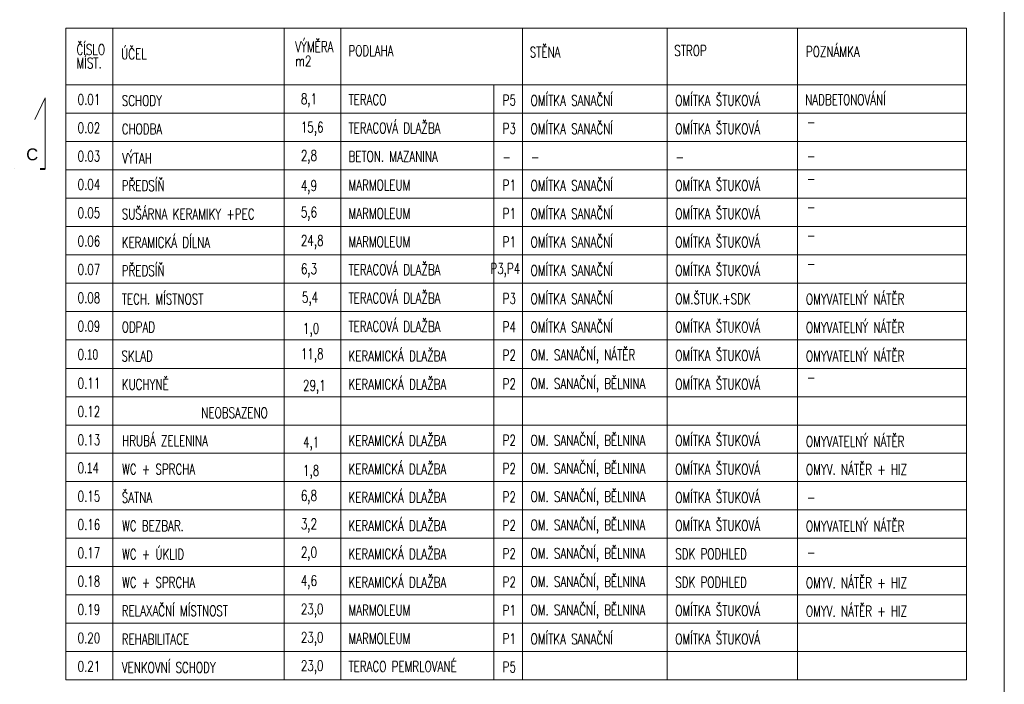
# Model space of a CAD drawing. Header units: millimetres. Extents: x -300958 to -108039, y 30118 to 292543.
# Tile 177 of 256: x -184154 to -173733, y 118963 to 125998. Entities that reach past the tile are written whole.
import ezdxf

# ---------------------------------------------------------------- set-up
doc = ezdxf.new("R2010")
doc.units = ezdxf.units.MM
doc.header["$MEASUREMENT"] = 0
doc.linetypes.add('DGN Style 4', pattern=[1094.119168, 546.717885, -273.358943, 0.683397, -273.358943])
for name, color, linetype, lineweight in [('legenda', 7, 'Continuous', 13), ('RAMECEK', 7, 'Continuous', 0), ('rez', 7, 'Continuous', 13)]:
    doc.layers.add(name, color=color, linetype=linetype, lineweight=lineweight)
doc.styles.add('GENERATED_STYLE_8', font='arial.ttf')
doc.styles.add('Style-Arial', font='arial.ttf')

# ---------------------------------------------------------------- blocks, each defined once
blk = doc.blocks.new('*U49')
at = {"layer": 'RAMECEK', "linetype": 'Continuous', "lineweight": 0, "flags": 128}
blk.add_lwpolyline([(-15750, -11138), (15750, -11138), (15750, 11137), (-15750, 11137)], close=True, dxfattribs=at)
blk = doc.blocks.new('*U48')
at = {"layer": 'rez', "linetype": 'DGN Style 4', "lineweight": 40}
blk.add_line((-376, 574), (-376, -574), dxfattribs=at)
at = {"layer": 'rez', "linetype": 'Continuous', "lineweight": 0, "flags": 128}
blk.add_lwpolyline([(-376, -574), (376, -574), (146, -464)], dxfattribs=at)

msp = doc.modelspace()

# ---------------------------------------------------------------- linework, layer by layer
at = {"layer": 'legenda', "linetype": 'Continuous', "lineweight": 0}
for p, q in [((-183666.4, 125909.8), (-174133.1, 125909.4)), ((-183666.4, 125909.8), (-183666.4, 119009.8)), ((-183167.2, 125909.9), (-183167.1, 119009.8)), ((-181354.7, 125909.4), (-181354.5, 119009.7)), ((-180755.5, 125909.5), (-180755.5, 119009.6)), ((-178833.6, 125909.6), (-178833.5, 119009.5)), ((-177302.6, 125909.7), (-177302.5, 119009.4)), ((-175921.6, 125909.8), (-175921.6, 119009.3)), ((-174133.1, 125909.8), (-174133.1, 119009.2)), ((-174133.1, 125309.2), (-183666.3, 125309.8)), ((-174133.1, 125309.2), (-183666.3, 125309.8)), ((-174133.1, 125309.2), (-183666.3, 125309.8)), ((-174133.1, 125309.2), (-183666.3, 125309.8)), ((-179135.1, 125309.1), (-179135.2, 119009.5)), ((-174133.1, 125009.2), (-183666.3, 125009.8)), ((-174133, 124709.2), (-183666.3, 124709.8)), ((-174133, 124409.2), (-183666.3, 124409.8)), ((-174133, 124109.2), (-183666.3, 124109.8)), ((-174133, 123809.2), (-183666.3, 123809.8)), ((-174133, 123509.2), (-183666.3, 123509.8)), ((-174133, 123209.2), (-183666.3, 123209.8)), ((-174132.9, 122909.2), (-183666.3, 122909.8)), ((-174132.9, 122609.2), (-183666.3, 122609.8)), ((-174132.9, 122305.6), (-183666.3, 122306.2)), ((-174132.9, 122005.6), (-183666.3, 122006.2)), ((-174132.9, 121705.6), (-183666.3, 121706.2)), ((-174132.9, 121409.2), (-183666.3, 121409.8)), ((-174133, 121109.2), (-183666.3, 121109.8)), ((-174133, 120809.2), (-183666.4, 120809.8)), ((-174133, 120509.2), (-183666.4, 120509.8)), ((-174133.1, 120209.2), (-183666.4, 120209.8)), ((-174133.1, 119909.2), (-183666.4, 119909.8)), ((-174133.1, 119609.2), (-183666.4, 119609.8)), ((-174133.1, 119309.2), (-183666.4, 119309.8)), ((-174133.1, 119009.2), (-183666.4, 119009.8))]:
    msp.add_line(p, q, dxfattribs=at)

# ---------------------------------------------------------------- block references
at = {"layer": 'RAMECEK', "linetype": 'Continuous', "lineweight": 0}
msp.add_blockref('*U49', (-189482.6, 123820), dxfattribs=at)
at = {"layer": 'rez', "linetype": 'DGN Style 4', "lineweight": 40, "rotation": 90}
msp.add_blockref('*U48', (-184458.7, 124796.1), dxfattribs=at)

# ---------------------------------------------------------------- texts
at = {"layer": 'legenda', "linetype": 'Continuous', "lineweight": 0, "char_height": 112, "attachment_point": 4, "rotation": 359.99091, "style": 'Style-Arial'}
for s, insert, line_spacing_factor in [('{\\Fromans|c0;\\W0.71429;VÝM\\Fromans|c238;Ě\\Fromans|c0;RA \\Pm2}', (-181237.6, 125636.2), 0.809677), ('{\\Fromans|c238;\\W0.71429;Č\\Fromans|c0;ÍSLO\\PMÍST.}', (-183553, 125610.7), 0.765173), ('{\\Fromans|c0;\\W0.71429;Ú\\Fromans|c238;Č\\Fromans|c0;EL}', (-183080.1, 125635.9), 0.809677), ('\\Fromans.shx;\\H1.000000x;\\W0.714286;PODLAHA', (-180674, 125669.1), 0.809677), ('{\\Fromans|c0;\\W0.71429;ST\\Fromans|c238;Ě\\Fromans|c0;NA}', (-178755.8, 125654.1), 0.809677), ('\\Fromans.shx;\\H1.000000x;\\W0.714286;STROP', (-177224.9, 125670.9), 0.809677), ('\\Fromans.shx;\\H1.000000x;\\W0.714286;POZNÁMKA', (-175831.6, 125660.2), 0.809677), ('{\\Fromans|c238;\\W0.71429;0\\Fromans|c0;.01}', (-183541.2, 125153.7), 0.809677), ('\\Fromans.shx;\\H1.000000x;\\W0.714290;SCHODY', (-183073.8, 125140.9), 0.809677), ('{\\Fromans|c238;\\W0.71429;8\\Fromans|c0;,\\Fromans|c238;1}', (-181178, 125143.6), 0.809677), ('{\\Fromans|c238;\\W0.71429;TERACO}', (-180674, 125151.2), 0.809677), ('{\\Fromans|c0;\\W0.71429;P\\Fromans|c238;5}', (-179042, 125145.9), 0.809677), ('{\\Fromans|c0;\\W0.71429;OMÍTKA \\Fromans|c238;SANAČNÍ}', (-178745.8, 125143.2), 0.809677), ('\\Fromans.shx;\\H1.000000x;\\W0.714286;OMÍTKA ŠTUKOVÁ', (-177215.3, 125143.1), 0.809677), ('{\\Fromans|c238;\\W0.71429;NADBETONOVÁNÍ}', (-175840.1, 125150.9), 0.809677), ('{\\Fromans|c238;\\W0.71429;0\\Fromans|c0;.02}', (-183541.2, 124853.7), 0.809677), ('\\Fromans.shx;\\H1.000000x;\\W0.714286;CHODBA', (-183073.8, 124840.9), 0.809677), ('{\\Fromans|c238;\\W0.71429;15\\Fromans|c0;,\\Fromans|c238;6}', (-181178, 124843.6), 0.809677), ('{\\Fromans|c238;\\W0.71429;TERACOVÁ DLAŽBA}', (-180674.1, 124851.2), 0.809677), ('{\\Fromans|c0;\\W0.71429;P\\Fromans|c238;3}', (-179042, 124846.3), 0.809677), ('{\\Fromans|c0;\\W0.71429;OMÍTKA \\Fromans|c238;SANAČNÍ}', (-178745.8, 124843.2), 0.809677), ('\\Fromans.shx;\\H1.000000x;\\W0.714286;OMÍTKA ŠTUKOVÁ', (-177215.3, 124843.1), 0.809677), ('\\Fromans.shx;\\H1.000000x;\\W0.714286;-', (-175821.4, 124915.1), 0.809677), ('{\\Fromans|c238;\\W0.71429;0\\Fromans|c0;.03}', (-183541.2, 124553.7), 0.809677), ('\\Fromans.shx;\\H1.000000x;\\W0.714290;VÝTAH', (-183070, 124530.3), 0.809677), ('{\\Fromans|c238;\\W0.71429;2\\Fromans|c0;,\\Fromans|c238;8}', (-181178, 124544), 0.809677), ('{\\Fromans|c238;\\W0.71429;BETON. MAZANINA}', (-180673.9, 124551.2), 0.809677), ('\\Fromans.shx;\\H1.000000x;\\W0.714286;-', (-175821.4, 124555.4), 0.809677), ('\\Fromans.shx;\\H1.000000x;\\W0.714286;-', (-179043.5, 124542.8), 0.809677), ('\\Fromans.shx;\\H1.000000x;\\W0.714286;-', (-178742, 124542.8), 0.809677), ('\\Fromans.shx;\\H1.000000x;\\W0.714286;-', (-177211, 124542.8), 0.809677), ('{\\Fromans|c238;\\W0.71429;PŘEDSÍŇ}', (-183073.8, 124240.9), 0.809677), ('{\\Fromans|c0;\\W0.71429;OMÍTKA \\Fromans|c238;SANAČNÍ}', (-178745.8, 124243.2), 0.809677), ('\\Fromans.shx;\\H1.000000x;\\W0.714286;OMÍTKA ŠTUKOVÁ', (-177215.3, 124243.1), 0.809677), ('{\\Fromans|c238;\\W0.71429;0\\Fromans|c0;.04}', (-183541.2, 124253.7), 0.809677), ('{\\Fromans|c238;\\W0.71429;4\\Fromans|c0;,\\Fromans|c238;9}', (-181178, 124225), 0.809677), ('{\\Fromans|c238;\\W0.71429;MARMOLEUM}', (-180673.7, 124247.6), 0.809677), ('{\\Fromans|c0;\\W0.71429;P\\Fromans|c238;1}', (-179042, 124246.3), 0.809677), ('\\Fromans.shx;\\H1.000000x;\\W0.714286;-', (-175821.4, 124315.1), 0.809677), ('{\\Fromans|c238;\\W0.71429;SUŠÁRNA KERAMIKY +PEC}', (-183073.8, 123940.9), 0.809677), ('{\\Fromans|c0;\\W0.71429;OMÍTKA \\Fromans|c238;SANAČNÍ}', (-178745.8, 123943.2), 0.809677), ('\\Fromans.shx;\\H1.000000x;\\W0.714286;OMÍTKA ŠTUKOVÁ', (-177215.3, 123943.1), 0.809677), ('{\\Fromans|c238;\\W0.71429;0\\Fromans|c0;.05}', (-183541.2, 123953.7), 0.809677), ('{\\Fromans|c238;\\W0.71429;5\\Fromans|c0;,\\Fromans|c238;6}', (-181177.9, 123943.6), 0.809677), ('{\\Fromans|c238;\\W0.71429;MARMOLEUM}', (-180673.7, 123947.6), 0.809677), ('{\\Fromans|c0;\\W0.71429;P\\Fromans|c238;1}', (-179042, 123946.3), 0.809677), ('\\Fromans.shx;\\H1.000000x;\\W0.714286;-', (-175821.5, 124015.1), 0.809677), ('{\\Fromans|c238;\\W0.71429;0\\Fromans|c0;.06}', (-183541.2, 123653.7), 0.809677), ('{\\Fromans|c238;\\W0.71429;KERAMICKÁ DÍLNA}', (-183073.9, 123640.9), 0.809677), ('{\\Fromans|c238;\\W0.71429;MARMOLEUM}', (-180673.8, 123647.6), 0.809677), ('{\\Fromans|c0;\\W0.71429;OMÍTKA \\Fromans|c238;SANAČNÍ}', (-178745.8, 123643.2), 0.809677), ('\\Fromans.shx;\\H1.000000x;\\W0.714286;OMÍTKA ŠTUKOVÁ', (-177215.3, 123643.1), 0.809677), ('\\Fromans.shx;\\H1.000000x;\\W0.714286;-', (-175821.5, 123715.1), 0.809677), ('{\\Fromans|c238;\\W0.71429;24\\Fromans|c0;,\\Fromans|c238;8}', (-181177.9, 123643.6), 0.809677), ('{\\Fromans|c0;\\W0.71429;P\\Fromans|c238;1}', (-179042, 123646.3), 0.809677), ('{\\Fromans|c238;\\W0.71429;0\\Fromans|c0;.07}', (-183541.2, 123353.7), 0.809677), ('{\\Fromans|c238;\\W0.71429;PŘEDSÍŇ}', (-183073.8, 123340.9), 0.809677), ('{\\Fromans|c238;\\W0.71429;6\\Fromans|c0;,\\Fromans|c238;3}', (-181177.9, 123343.6), 0.809677), ('{\\Fromans|c238;\\W0.71429;TERACOVÁ DLAŽBA}', (-180674, 123351.2), 0.809677), ('{\\Fromans|c0;\\W0.71429;P\\Fromans|c238;3,P4}', (-179172.2, 123346.3), 0.809677), ('{\\Fromans|c0;\\W0.71429;OMÍTKA \\Fromans|c238;SANAČNÍ}', (-178745.8, 123343.2), 0.809677), ('\\Fromans.shx;\\H1.000000x;\\W0.714286;OMÍTKA ŠTUKOVÁ', (-177215.3, 123343.1), 0.809677), ('\\Fromans.shx;\\H1.000000x;\\W0.714286;-', (-175821.5, 123415.1), 0.809677), ('{\\Fromans|c238;\\W0.71429;0\\Fromans|c0;.08}', (-183541.2, 123053.7), 0.809677), ('{\\Fromans|c238;\\W0.71429;TECH. \\Fromans|c0;MÍSTNOST}', (-183073.9, 123040.9), 0.809677), ('{\\Fromans|c238;\\W0.71429;5\\Fromans|c0;,\\Fromans|c238;4}', (-181166.5, 123043), 0.809677), ('{\\Fromans|c238;\\W0.71429;TERACOVÁ DLAŽBA}', (-180674, 123051.2), 0.809677), ('{\\Fromans|c0;\\W0.71429;P\\Fromans|c238;3}', (-179042.1, 123046.3), 0.809677), ('{\\Fromans|c0;\\W0.71429;OMÍTKA \\Fromans|c238;SANAČNÍ}', (-178745.8, 123043.2), 0.809677), ('{\\Fromans|c0;\\W0.71429;OM\\Fromans|c238;.\\Fromans|c0;ŠTUK\\Fromans|c238;.+SDK}', (-177215.3, 123043.1), 0.809677), ('{\\Fromans|c238;\\W0.71429;OMYVATELNÝ NÁTĚR}', (-175831.5, 123040.4), 0.809677), ('{\\Fromans|c238;\\W0.71429;0\\Fromans|c0;.09}', (-183541.2, 122753.7), 0.809677), ('{\\Fromans|c238;\\W0.71429;ODPAD}', (-183074, 122744.5), 0.809677), ('{\\Fromans|c238;\\W0.71429;1\\Fromans|c0;,\\Fromans|c238;0}', (-181155.1, 122713.3), 0.809677), ('{\\Fromans|c238;\\W0.71429;TERACOVÁ DLAŽBA}', (-180674.1, 122751.2), 0.809677), ('{\\Fromans|c0;\\W0.71429;P\\Fromans|c238;4}', (-179042.1, 122746.3), 0.809677), ('{\\Fromans|c0;\\W0.71429;OMÍTKA \\Fromans|c238;SANAČNÍ}', (-178745.8, 122743.2), 0.809677), ('\\Fromans.shx;\\H1.000000x;\\W0.714286;OMÍTKA ŠTUKOVÁ', (-177215.3, 122743.1), 0.809677), ('{\\Fromans|c238;\\W0.71429;OMYVATELNÝ NÁTĚR}', (-175831.5, 122740.4), 0.809677), ('{\\Fromans|c238;\\W0.71429;0\\Funtranslatable font|c0;.10}', (-183541.2, 122453.7), 0.809677), ('{\\Fromans|c238;\\W0.71429;SKLAD}', (-183077, 122437.3), 0.809677), ('{\\Fromans|c238;\\W0.71429;11\\Fromans|c0;,\\Fromans|c238;8}', (-181178, 122443.6), 0.809677), ('\\Fromans.shx;\\H1.000000x;\\W0.714286;KERAMICKÁ DLAŽBA', (-180674.2, 122438.7), 0.809677), ('{\\Fromans|c0;\\W0.71429;P\\Fromans|c238;2}', (-179042.1, 122446.3), 0.809677), ('{\\Fromans|c0;\\W0.71429;OM\\Fromans|c238;. SANAČNÍ\\Fromans|c0;,\\Fromans|c238; NÁTĚR}', (-178745.8, 122432.5), 0.809677), ('\\Fromans.shx;\\H1.000000x;\\W0.714286;OMÍTKA ŠTUKOVÁ', (-177215.3, 122443.1), 0.809677), ('{\\Fromans|c238;\\W0.71429;OMYVATELNÝ NÁTĚR}', (-175831.5, 122436.8), 0.809677), ('{\\Fromans|c238;\\W0.71429;0\\Fromans|c0;.11}', (-183541.2, 122150.1), 0.809677), ('{\\Fromans|c238;\\W0.71429;KUCHYNĚ}', (-183074, 122137.3), 0.809677), ('{\\Fromans|c238;\\W0.71429;29\\Fromans|c0;,\\Fromans|c238;1}', (-181155.1, 122109.7), 0.809677), ('\\Fromans.shx;\\H1.000000x;\\W0.714286;KERAMICKÁ DLAŽBA', (-180674.2, 122138.7), 0.809677), ('{\\Fromans|c0;\\W0.71429;P\\Fromans|c238;2}', (-179042.1, 122142.7), 0.809677), ('{\\Fromans|c0;\\W0.71429;OM\\Fromans|c238;. SANAČNÍ\\Fromans|c0;,\\Fromans|c238; \\Fromans|c0;B\\Fromans|c238;Ě\\Fromans|c0;LNINA}', (-178745.8, 122128.9), 0.809677), ('\\Fromans.shx;\\H1.000000x;\\W0.714286;OMÍTKA ŠTUKOVÁ', (-177215.3, 122139.5), 0.809677), ('\\Fromans.shx;\\H1.000000x;\\W0.714286;-', (-175821.5, 122211.5), 0.809677), ('{\\Fromans|c238;\\W0.71429;0\\Fromans|c0;.12}', (-183541.2, 121850.1), 0.809677), ('{\\Fromans|c238;\\W0.71429;NEOBSAZENO}', (-182231.3, 121837.3), 0.809677), ('{\\Fromans|c238;\\W0.71429;HRUBÁ ZELENINA}', (-183070.4, 121540.9), 0.809677), ('\\Fromans.shx;\\H1.000000x;\\W0.714286;KERAMICKÁ DLAŽBA', (-180674.3, 121542.3), 0.809677), ('{\\Fromans|c0;\\W0.71429;OM\\Fromans|c238;. SANAČNÍ\\Fromans|c0;,\\Fromans|c238; \\Fromans|c0;B\\Fromans|c238;Ě\\Fromans|c0;LNINA}', (-178745.9, 121528.9), 0.809677), ('\\Fromans.shx;\\H1.000000x;\\W0.714286;OMÍTKA ŠTUKOVÁ', (-177215.3, 121543.1), 0.809677), ('{\\Fromans|c238;\\W0.71429;OMYVATELNÝ NÁTĚR}', (-175831.5, 121533.2), 0.809677), ('{\\Fromans|c238;\\W0.71429;0\\Fromans|c0;.13}', (-183541.2, 121550.1), 0.809677), ('{\\Fromans|c238;\\W0.71429;4,1}', (-181155.1, 121509.7), 0.809677), ('{\\Fromans|c0;\\W0.71429;P\\Fromans|c238;2}', (-179042.2, 121546.3), 0.809677), ('{\\Fromans|c238;\\W0.71429;0\\Funtranslatable font|c0;.1\\Fromans.shx|c0;4}', (-183541.3, 121253.7), 0.809677), ('\\Fromans.shx;\\H1.000000x;\\W0.714286;KERAMICKÁ DLAŽBA', (-180674.3, 121242.3), 0.809677), ('{\\Fromans|c0;\\W0.71429;OM\\Fromans|c238;. SANAČNÍ\\Fromans|c0;,\\Fromans|c238; \\Fromans|c0;B\\Fromans|c238;Ě\\Fromans|c0;LNINA}', (-178745.9, 121232.5), 0.809677), ('\\Fromans.shx;\\H1.000000x;\\W0.714286;OMÍTKA ŠTUKOVÁ', (-177215.3, 121239.5), 0.809677), ('{\\Fromans|c238;\\W0.71429;OMYV. NÁTĚR + HIZ}', (-175831.3, 121236.8), 0.809677), ('{\\Fromans|c0;\\W0.71429;WC\\Fromans|c238; + SPRCHA}', (-183070.9, 121240.9), 0.809677), ('{\\Fromans|c0;\\W0.71429;1\\Fromans|c238;,8}', (-181155.1, 121209.7), 0.809677), ('{\\Fromans|c0;\\W0.71429;P\\Fromans|c238;2}', (-179042.2, 121246.3), 0.809677), ('{\\Fromans|c238;\\W0.71429;0\\Fromans|c0;.15}', (-183541.3, 120953.7), 0.809677), ('{\\Fromans|c238;\\W0.71429;ŠATNA }', (-183074.1, 120940.9), 0.809677), ('{\\Fromans|c238;\\W0.71429;6\\Fromans|c0;,\\Fromans|c238;8}', (-181178.3, 120943.6), 0.809677), ('\\Fromans.shx;\\H1.000000x;\\W0.714286;KERAMICKÁ DLAŽBA', (-180674.3, 120942.3), 0.809677), ('{\\Fromans|c0;\\W0.71429;P\\Fromans|c238;2}', (-179042.2, 120946.3), 0.809677), ('{\\Fromans|c0;\\W0.71429;OM\\Fromans|c238;. SANAČNÍ\\Fromans|c0;,\\Fromans|c238; \\Fromans|c0;B\\Fromans|c238;Ě\\Fromans|c0;LNINA}', (-178745.9, 120932.5), 0.809677), ('\\Fromans.shx;\\H1.000000x;\\W0.714286;OMÍTKA ŠTUKOVÁ', (-177215.3, 120939.5), 0.809677), ('\\Fromans.shx;\\H1.000000x;\\W0.714286;-', (-175821.5, 120942.3), 0.809677), ('{\\Fromans|c238;\\W0.71429;0\\Fromans|c0;.16}', (-183541.3, 120653.7), 0.809677), ('{\\Fromans|c0;\\W0.71429;WC\\Fromans|c238; BEZBAR.}', (-183070.9, 120640.9), 0.809677), ('{\\Fromans|c238;\\W0.71429;3\\Fromans|c0;,\\Fromans|c238;2}', (-181178.3, 120643.6), 0.809677), ('\\Fromans.shx;\\H1.000000x;\\W0.714286;KERAMICKÁ DLAŽBA', (-180674.4, 120642.3), 0.809677), ('{\\Fromans|c0;\\W0.71429;P\\Fromans|c238;2}', (-179042.2, 120646.3), 0.809677), ('{\\Fromans|c0;\\W0.71429;OM\\Fromans|c238;. SANAČNÍ\\Fromans|c0;,\\Fromans|c238; \\Fromans|c0;B\\Fromans|c238;Ě\\Fromans|c0;LNINA}', (-178746, 120632.5), 0.809677), ('\\Fromans.shx;\\H1.000000x;\\W0.714286;OMÍTKA ŠTUKOVÁ', (-177215.2, 120643.1), 0.809677), ('{\\Fromans|c238;\\W0.71429;OMYVATELNÝ NÁTĚR}', (-175831.3, 120636.8), 0.809677), ('{\\Fromans|c238;\\W0.71429;0\\Fromans|c0;.17}', (-183541.3, 120353.7), 0.809677), ('{\\Fromans|c0;\\W0.71429;WC\\Fromans|c238; + ÚKLID}', (-183070.9, 120340.9), 0.809677), ('{\\Fromans|c238;\\W0.71429;2\\Fromans|c0;,\\Fromans|c238;0}', (-181178.4, 120343.6), 0.809677), ('\\Fromans.shx;\\H1.000000x;\\W0.714286;KERAMICKÁ DLAŽBA', (-180674.4, 120342.3), 0.809677), ('{\\Fromans|c0;\\W0.71429;P\\Fromans|c238;2}', (-179042.3, 120346.3), 0.809677), ('{\\Fromans|c0;\\W0.71429;OM\\Fromans|c238;. SANAČNÍ\\Fromans|c0;,\\Fromans|c238; \\Fromans|c0;B\\Fromans|c238;Ě\\Fromans|c0;LNINA}', (-178746, 120332.5), 0.809677), ('{\\Fromans|c238;\\W0.71429;SDK PODHLED}', (-177215.2, 120343.1), 0.809677), ('\\Fromans.shx;\\H1.000000x;\\W0.714286;-', (-175821.5, 120357.9), 0.809677), ('{\\Fromans|c238;\\W0.71429;0\\Fromans|c0;.1\\Fromans|c238;8}', (-183541.3, 120053.7), 0.809677), ('{\\Fromans|c0;\\W0.71429;WC\\Fromans|c238; + SPRCHA}', (-183070.9, 120040.9), 0.809677), ('{\\Fromans|c238;\\W0.71429;4\\Fromans|c0;,\\Fromans|c238;6}', (-181178.4, 120043.6), 0.809677), ('\\Fromans.shx;\\H1.000000x;\\W0.714286;KERAMICKÁ DLAŽBA', (-180674.4, 120042.3), 0.809677), ('{\\Fromans|c0;\\W0.71429;P\\Fromans|c238;2}', (-179042.1, 120046.3), 0.809677), ('{\\Fromans|c0;\\W0.71429;OM\\Fromans|c238;. SANAČNÍ\\Fromans|c0;,\\Fromans|c238; \\Fromans|c0;B\\Fromans|c238;Ě\\Fromans|c0;LNINA}', (-178746, 120032.5), 0.809677), ('{\\Fromans|c238;\\W0.71429;SDK PODHLED}', (-177215.2, 120043.1), 0.809677), ('{\\Fromans|c238;\\W0.71429;OMYV. NÁTĚR + HIZ}', (-175831.7, 120036.8), 0.809677), ('{\\Fromans|c238;\\W0.71429;0\\Fromans|c0;.1\\Fromans|c238;9}', (-183541.4, 119753.7), 0.809677), ('{\\Fromans|c238;\\W0.71429;RELAXAČNÍ MÍSTNOST}', (-183074.1, 119740.9), 0.809677), ('{\\Fromans|c238;\\W0.71429;23\\Fromans|c0;,\\Fromans|c238;0}', (-181178.4, 119743.6), 0.809677), ('{\\Fromans|c238;\\W0.71429;MARMOLEUM}', (-180674, 119747.6), 0.809677), ('{\\Fromans|c0;\\W0.71429;P\\Fromans|c238;1}', (-179042.3, 119746.3), 0.809677), ('{\\Fromans|c0;\\W0.71429;OM\\Fromans|c238;. SANAČNÍ\\Fromans|c0;,\\Fromans|c238; \\Fromans|c0;B\\Fromans|c238;Ě\\Fromans|c0;LNINA}', (-178746, 119732.5), 0.809677), ('\\Fromans.shx;\\H1.000000x;\\W0.714286;OMÍTKA ŠTUKOVÁ', (-177215.3, 119743.1), 0.809677), ('{\\Fromans|c238;\\W0.71429;OMYV. NÁTĚR + HIZ}', (-175831.7, 119736.8), 0.809677), ('{\\Fromans|c0;\\W0.71429;OMÍTKA \\Fromans|c238;SANAČNÍ}', (-178745.7, 119443.2), 0.809677), ('\\Fromans.shx;\\H1.000000x;\\W0.714286;OMÍTKA ŠTUKOVÁ', (-177215.3, 119443.1), 0.809677), ('{\\Fromans|c238;\\W0.71429;0\\Fromans|c0;.\\Fromans|c238;20}', (-183541.4, 119453.7), 0.809677), ('{\\Fromans|c238;\\W0.71429;REHABILITACE}', (-183074.1, 119440.9), 0.809677), ('{\\Fromans|c238;\\W0.71429;23\\Fromans|c0;,\\Fromans|c238;0}', (-181178.4, 119443.6), 0.809677), ('{\\Fromans|c238;\\W0.71429;MARMOLEUM}', (-180674, 119447.6), 0.809677), ('{\\Fromans|c0;\\W0.71429;P\\Fromans|c238;1}', (-179042.1, 119446.3), 0.809677), ('{\\Fromans|c238;\\W0.71429;VENKOVNÍ \\Fromans|c0;SCHODY}', (-183073.7, 119140.9), 0.809677), ('{\\Fromans|c238;\\W0.71429;TERACO PEMRLOVANÉ}', (-180674, 119151.2), 0.809677), ('{\\Fromans|c238;\\W0.71429;0\\Fromans|c0;.\\Fromans|c238;21}', (-183541.4, 119153.7), 0.809677), ('{\\Fromans|c238;\\W0.71429;23\\Fromans|c0;,\\Fromans|c238;0}', (-181178.4, 119143.6), 0.809677), ('{\\Fromans|c0;\\W0.71429;P\\Fromans|c238;5}', (-179042, 119145.9), 0.809677)]:
    msp.add_mtext(s, dxfattribs=dict(at, insert=insert, line_spacing_factor=line_spacing_factor))
at = {"layer": 'rez', "linetype": 'Continuous', "lineweight": 0, "insert": (-183958.6, 124508), "char_height": 125, "width": 315.787, "attachment_point": 9, "style": 'GENERATED_STYLE_8'}
msp.add_mtext('C', dxfattribs=at)

doc.saveas('drawing.dxf')
